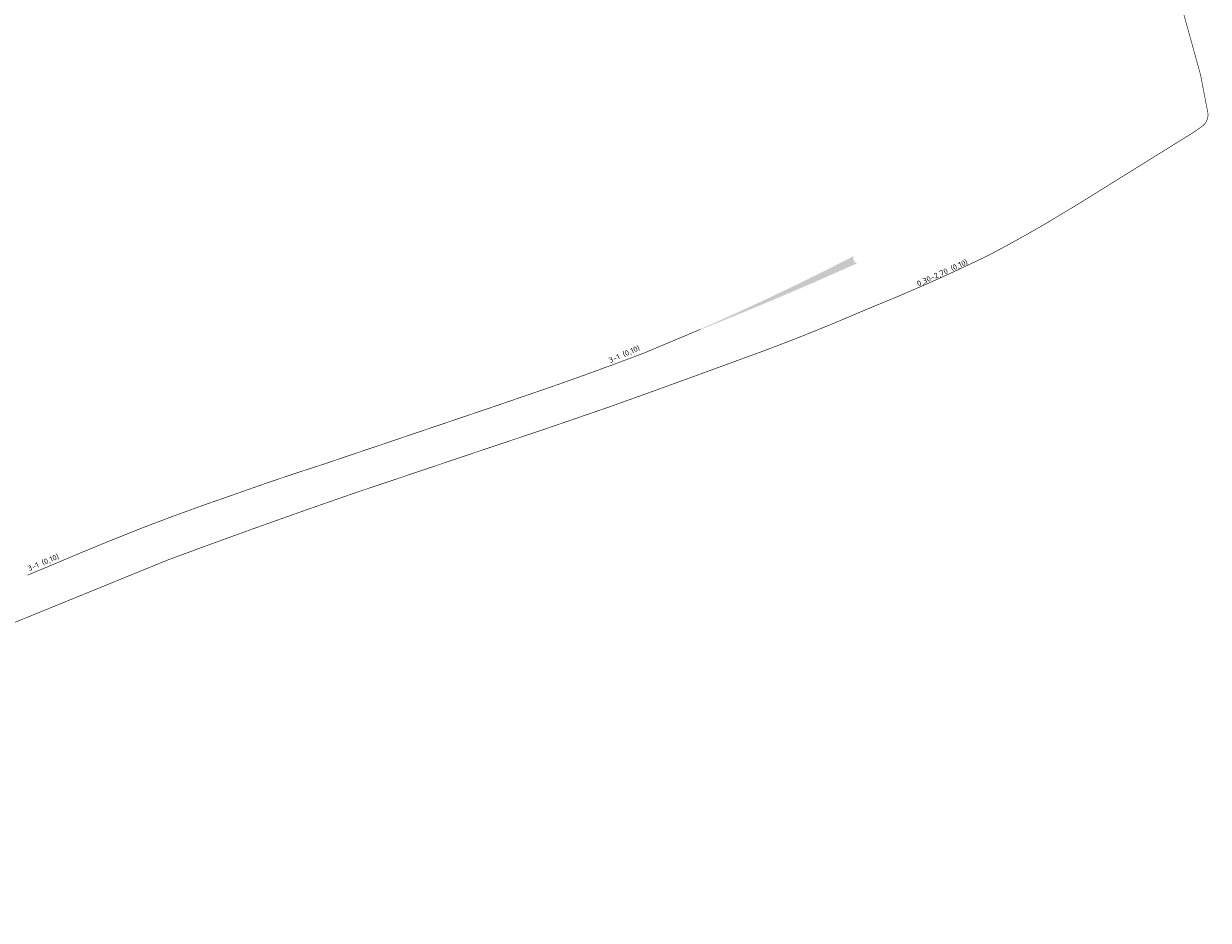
# Model space of a CAD drawing. Extents: x 117783 to 130571, y 447689 to 453929.
# Tile 9 of 22: x 125088 to 125284, y 450669 to 450817. Entities that reach past the tile are written whole.
import ezdxf

# ---------------------------------------------------------------- set-up
doc = ezdxf.new("R2010")
doc.units = 0
doc.header["$LTSCALE"] = 4
doc.header["$MEASUREMENT"] = 0
doc.linetypes.add('030270', pattern=[0.75, 0.0675, -0.6825])
doc.linetypes.add('31', pattern=[1, 0.75, -0.25])
for name, color, linetype in [('TM-ASS-T_3-1_10', 7, '31'), ('TM-L_03-27_10', 7, '030270'), ('TM-L_C_10', 7, 'CONTINUOUS'), ('TM-SYMBOOL', 7, 'CONTINUOUS'), ('TM-T025TEKST', 7, 'CONTINUOUS')]:
    doc.layers.add(name, color=color, linetype=linetype)
doc.styles.add('ISO', font='ISO')

msp = doc.modelspace()

# ---------------------------------------------------------------- hatches: boundary and pattern name
at = {"layer": 'TM-SYMBOOL'}
h = msp.add_hatch(color=256, dxfattribs=at)
edge = h.paths.add_edge_path()
edge.add_arc((124961.3950539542, 451365.0317042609), 644.4059864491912, 291.712780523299, 294.2164189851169)
edge.add_arc((125225.9428108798, 450778.1866832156), 0.8833928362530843, 158.1926347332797, 255.41351281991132, ccw=False)
edge.add_arc((125022.9945591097, 451170.3967593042), 440.9389846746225, 293.63282717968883, 297.2841511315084, ccw=False)
edge.add_line((125199.7555291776, 450766.4379152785), (125199.7956278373, 450766.3462762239))

# ---------------------------------------------------------------- linework, layer by layer
at = {"layer": 'TM-ASS-T_3-1_10', "const_width": 0.1, "flags": 128}
msp.add_lwpolyline([(125088.334, 450725.694), (125092.042, 450727.23, -0.007381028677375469), (125107.056, 450733.405, -0.01051044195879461), (125122.283, 450738.95, -0.008998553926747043), (125137.667, 450744.164), (125165.045, 450753.423, 0.0007273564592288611), (125176.007, 450757.193, 0.006658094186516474), (125190.418, 450762.463)], format="xyb", dxfattribs=at)
at = {"layer": 'TM-L_03-27_10', "const_width": 0.1, "flags": 128}
msp.add_lwpolyline([(124758.6462605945, 450550.4541725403), (124760.6740507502, 450551.3660092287), (124766.2280507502, 450554.0650092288), (124773.1870507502, 450557.9040092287), (124779.7080507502, 450561.9260092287), (124791.1770507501, 450569.6480092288), (124808.0650507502, 450581.2390092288), (124816.0501494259, 450586.2670304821), (124820.1870507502, 450588.7500092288), (124832.8690507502, 450596.1020092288), (124846.6898852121, 450603.456745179), (124847.3617362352, 450603.9206815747, -0.009580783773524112), (124859.0331876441, 450609.5844077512), (124878.7701876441, 450619.6174077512), (124887.4141876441, 450624.6384077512), (124895.7341876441, 450630.0834077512), (124903.2751876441, 450634.4644077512), (124937.1401876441, 450651.9084077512), (124953.7440832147, 450660.3723946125), (124964.5940832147, 450665.8113946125), (124968.6936562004, 450667.7922804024), (124971.0590832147, 450668.8503946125), (124976.6651307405, 450671.2186804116, -0.04703846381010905), (124981.4641618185, 450672.7114101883, -0.03134613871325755), (124984.7823246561, 450673.1955453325), (124988.6004241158, 450673.3778339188, -0.01918247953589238), (124996.2435454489, 450673.3026741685), (124998.3436378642, 450673.3980944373, 0.06948366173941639), (125006.5274572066, 450675.2181505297), (125008.4700397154, 450676.0218086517), (125049.912687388, 450693.7271196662), (125056.264468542, 450696.3272998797), (125058.3089097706, 450697.2695308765, 0.04789534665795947), (125064.0248124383, 450700.8490039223), (125075.3685249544, 450711.0628059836), (125076.290377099, 450711.8465126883, -0.01711981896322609), (125080.7954851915, 450715.2414470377, -0.05186129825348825), (125083.5868844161, 450716.8230768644), (125084.9300015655, 450717.3399849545), (125111.638168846, 450728.2339207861), (125118.5222078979, 450730.7664147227, -0.004599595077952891), (125142.2898330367, 450739.2144062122), (125174.5258330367, 450750.0524062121), (125184.8268330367, 450753.5944062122, 0.002339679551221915), (125206.2298850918, 450761.3577243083, 0.00824145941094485), (125216.7760632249, 450765.3329233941), (125221.9985820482, 450767.450345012, -0.005228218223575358), (125232.3417979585, 450771.7804013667), (125237.4601663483, 450773.9969896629, 0.008734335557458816), (125247.5768570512, 450778.6966610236, 0.0106704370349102), (125257.0324744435, 450783.9457889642), (125261.9294744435, 450786.8907889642), (125278.9639871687, 450797.4772812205), (125281.4457111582, 450799.0298391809), (125282.896, 450800.042, 0.1780158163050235), (125283.762510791, 450801.4083001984, 0.1179899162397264), (125283.7384581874, 450802.4991840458), (125282.5843106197, 450808.5158234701), (125277.7048835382, 450826.1352809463, 0.0008727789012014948), (125256.6406475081, 450898.2927453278)], format="xyb", dxfattribs=at)
at = {"layer": 'TM-L_C_10', "const_width": 0.1, "flags": 128}
msp.add_lwpolyline([(125190.418, 450762.463), (125199.7755728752, 450766.3921086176)], dxfattribs=at)

# ---------------------------------------------------------------- texts
at = {"layer": 'TM-T025TEKST', "style": 'ISO'}
for s, rotation, p in [('0,30-2,70 (0,10)', 24.36911844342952, (125235.8509098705, 450773.4822385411)), ('3-1 (0,10)', 23.47455446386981, (125184.8111139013, 450760.7865609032)), ('3-1 (0,10)', 23.01195790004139, (125088.5939821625, 450726.3139762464))]:
    msp.add_text(s, height=0.9, rotation=rotation, dxfattribs=at).set_placement(p)

doc.saveas('drawing.dxf')
